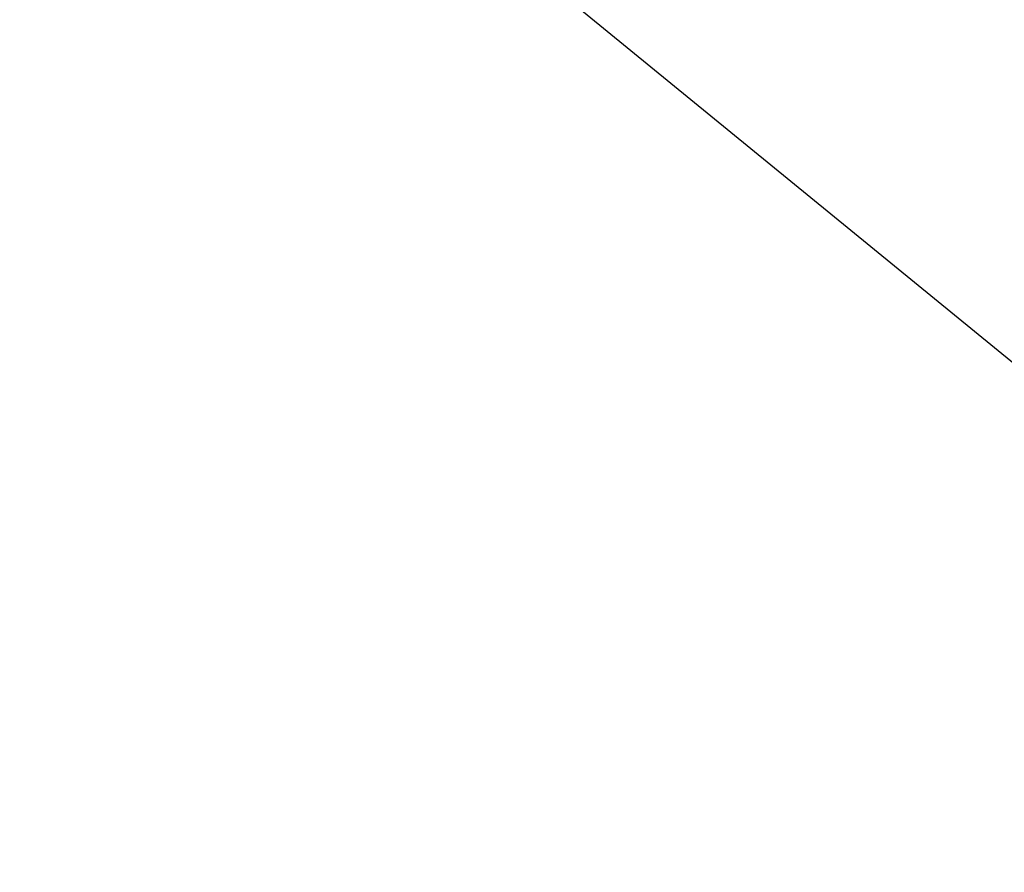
# Model space of a CAD drawing. Header units: millimetres. Extents: x -104 to 128, y -124 to 124.
# Tile 237 of 256: x -102 to -75, y 68 to 91. Entities that reach past the tile are written whole.
import ezdxf

# ---------------------------------------------------------------- set-up
doc = ezdxf.new("R2010")
doc.units = ezdxf.units.MM
doc.header["$MEASUREMENT"] = 0
doc.layers.add('Predefinito', color=5, linetype='Continuous')

msp = doc.modelspace()

# ---------------------------------------------------------------- linework, layer by layer
at = {"layer": 'Predefinito', "extrusion": (0.612372, -0.5, -0.612372)}
msp.add_lwpolyline([(15.553, 1216.1), (15.559, 1215.703), (15.579, 1215.294), (15.613, 1214.873), (15.663, 1214.44), (15.695, 1214.22), (15.731, 1213.996), (15.772, 1213.77), (15.817, 1213.541), (15.868, 1213.309), (15.924, 1213.075), (15.986, 1212.838), (16.053, 1212.6), (16.126, 1212.359), (16.205, 1212.115), (16.29, 1211.87), (16.382, 1211.623), (16.48, 1211.375), (16.585, 1211.125), (16.697, 1210.874), (16.817, 1210.622), (16.944, 1210.369), (17.078, 1210.116), (17.22, 1209.862), (17.37, 1209.609), (17.528, 1209.355), (17.695, 1209.102), (17.87, 1208.85), (18.053, 1208.6), (18.245, 1208.35), (18.445, 1208.103), (18.654, 1207.858), (18.872, 1207.616), (19.099, 1207.377), (19.335, 1207.141), (19.58, 1206.909), (19.834, 1206.682), (20.096, 1206.459), (20.367, 1206.242), (20.647, 1206.03), (20.935, 1205.824), (21.232, 1205.625), (21.537, 1205.432), (21.85, 1205.247), (22.17, 1205.07), (22.499, 1204.901), (22.834, 1204.741), (23.176, 1204.59), (23.524, 1204.449), (23.879, 1204.317), (24.24, 1204.195), (24.605, 1204.084), (24.976, 1203.984), (25.351, 1203.895), (25.729, 1203.817), (26.112, 1203.751), (26.496, 1203.697), (26.883, 1203.654), (27.272, 1203.624), (27.662, 1203.606), (28.053, 1203.6), (28.443, 1203.606), (28.833, 1203.624), (29.222, 1203.654), (29.609, 1203.697), (29.994, 1203.751), (30.376, 1203.817), (30.755, 1203.895), (31.13, 1203.984), (31.5, 1204.084), (31.866, 1204.195), (32.226, 1204.317), (32.581, 1204.449), (32.93, 1204.59), (33.272, 1204.741), (33.607, 1204.901), (33.935, 1205.07), (34.256, 1205.247), (34.569, 1205.432), (34.874, 1205.625), (35.17, 1205.824), (35.459, 1206.03), (35.738, 1206.242), (36.01, 1206.459), (36.272, 1206.682), (36.526, 1206.909), (36.77, 1207.141), (37.006, 1207.377), (37.233, 1207.616), (37.451, 1207.858), (37.66, 1208.103), (37.861, 1208.35), (38.053, 1208.6), (38.236, 1208.85), (38.411, 1209.102), (38.577, 1209.355), (38.735, 1209.609), (38.885, 1209.862), (39.028, 1210.116), (39.162, 1210.369), (39.289, 1210.622), (39.408, 1210.874), (39.52, 1211.125), (39.626, 1211.375), (39.724, 1211.623), (39.816, 1211.87), (39.901, 1212.115), (39.98, 1212.359), (40.053, 1212.6), (40.12, 1212.838), (40.181, 1213.075), (40.237, 1213.309), (40.288, 1213.541), (40.334, 1213.77), (40.375, 1213.996), (40.411, 1214.22), (40.442, 1214.44), (40.492, 1214.873), (40.527, 1215.294), (40.546, 1215.703), (40.553, 1216.1)], dxfattribs=at)
at = {"layer": 'Predefinito'}
msp.add_polyline3d([(-102.174, 103.503, 1650.268), (10.207, 11.736, 1537.887)], dxfattribs=at)

doc.saveas('drawing.dxf')
